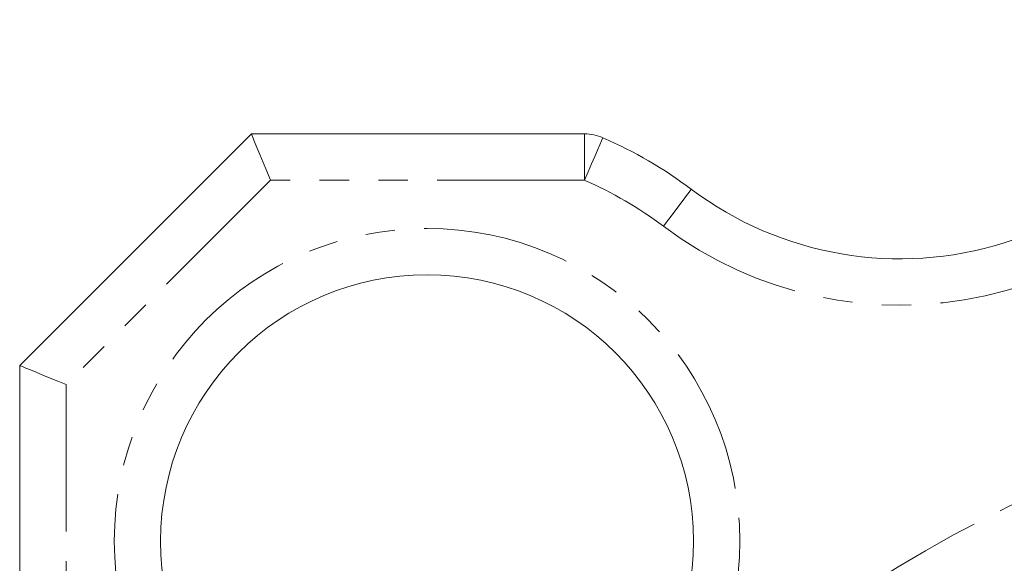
# Model space of a CAD drawing. Header units: millimetres. Extents: x 90 to 460, y -138 to 411.
# Tile 3 of 27: x 90 to 133, y 193 to 216. Entities that reach past the tile are written whole.
import ezdxf

# ---------------------------------------------------------------- set-up
doc = ezdxf.new("R2010")
doc.units = ezdxf.units.MM
doc.linetypes.add('PHANTOM', pattern=[12.7, 6.35, -1.27, 1.27, -1.27, 1.27, -1.27])

msp = doc.modelspace()

# ---------------------------------------------------------------- linework, layer by layer
at = {"color": 7, "linetype": 'Continuous', "lineweight": 15}
for p, q in [((90.091, 201.215), (100.091, 211.215)), ((100.091, 211.215), (114.468, 211.215)), ((90.091, 186.433), (90.091, 201.215))]:
    msp.add_line(p, q, dxfattribs=at)
at = {"color": 8, "linetype": 'PHANTOM', "lineweight": 0}
for p, q in [((114.468, 209.215), (114.468, 211.215)), ((100.919, 209.215), (92.091, 200.387)), ((114.468, 209.215), (100.919, 209.215)), ((92.091, 200.387), (92.091, 186.838))]:
    msp.add_line(p, q, dxfattribs=at)
at = {"color": 7, "linetype": 'Continuous', "lineweight": 15, "flags": 128}
for points in [[(100.919, 209.215), (100.758, 209.605), (100.602, 209.981), (100.459, 210.326), (100.333, 210.629), (100.23, 210.878), (100.154, 211.063), (100.107, 211.177), (100.091, 211.215)], [(92.091, 200.387), (91.743, 200.531), (91.407, 200.67), (91.091, 200.801), (90.805, 200.919), (90.559, 201.021), (90.359, 201.104), (90.211, 201.165), (90.121, 201.203), (90.091, 201.215)]]:
    msp.add_lwpolyline(points, dxfattribs=at)
at = {"color": 8, "linetype": 'PHANTOM', "lineweight": 0, "flags": 128}
for points in [[(114.468, 209.215), (114.624, 209.573), (114.774, 209.917), (114.912, 210.234), (115.033, 210.512), (115.133, 210.74), (115.207, 210.909), (115.252, 211.013), (115.268, 211.049)], [(117.882, 207.226), (118.117, 207.538), (118.342, 207.838), (118.55, 208.114), (118.732, 208.357), (118.881, 208.555), (118.992, 208.703), (119.06, 208.794), (119.083, 208.825)]]:
    msp.add_lwpolyline(points, dxfattribs=at)
at = {"color": 8, "linetype": 'PHANTOM', "lineweight": 0}
msp.add_circle((107.674, 193.632), 13.5, dxfattribs=at)
at = {"color": 7, "linetype": 'Continuous', "lineweight": 15}
for centre, radius in [((107.674, 193.632), 11.5), ((158.091, 143.215), 52.75)]:
    msp.add_circle(centre, radius, dxfattribs=at)
for centre, radius, start, end in [((128.091, 220.819), 15, 233.0949, 341.8559), ((114.468, 209.215), 2, 66.4431, 90), ((107.674, 193.632), 19, 53.0949, 66.4431)]:
    msp.add_arc(centre, radius, start, end, dxfattribs=at)
at = {"color": 8, "linetype": 'PHANTOM', "lineweight": 0}
for centre, radius, start, end in [((128.091, 220.819), 17, 233.0949, 331.9275), ((107.674, 193.632), 17, 53.0949, 66.4431), ((158.091, 143.215), 57.75, 105.05465, 148.51291)]:
    msp.add_arc(centre, radius, start, end, dxfattribs=at)

doc.saveas('drawing.dxf')
